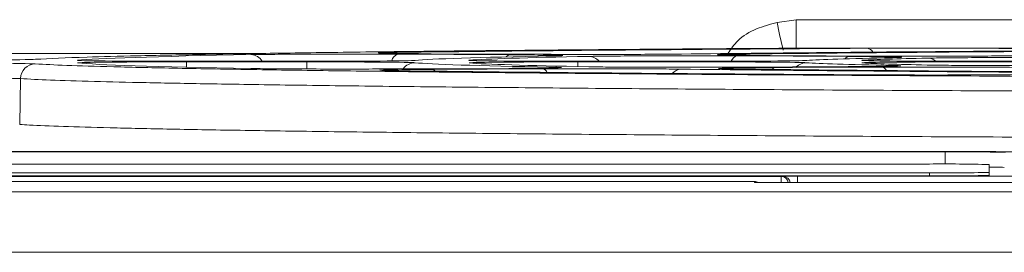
# Model space of a CAD drawing. Header units: millimetres. Extents: x 0 to 2100, y 0 to 1485.
# Tile 54 of 118: x 356 to 397, y 1285 to 1295. Entities that reach past the tile are written whole.
import ezdxf

# ---------------------------------------------------------------- set-up
doc = ezdxf.new("R2010")
doc.units = ezdxf.units.MM
doc.header["$LTSCALE"] = 5

msp = doc.modelspace()

# ---------------------------------------------------------------- linework, layer by layer
at = {"color": 7, "linetype": 'Continuous', "lineweight": 15}
for p, q in [((387.356, 1294.911), (388.16, 1295.023)), ((388.16, 1295.023), (388.16, 1293.838)), ((388.16, 1295.023), (400.623, 1295.023)), ((400.623, 1293.838), (388.16, 1293.838)), ((370.838, 1293.631), (370.825, 1293.632)), ((371.554, 1293.584), (376.221, 1293.56)), ((377.607, 1293.581), (372.937, 1293.605)), ((378.3, 1293.521), (377.989, 1293.511)), ((384.97, 1293.56), (384.96, 1293.561)), ((385.685, 1293.513), (390.357, 1293.489)), ((391.748, 1293.51), (387.072, 1293.534)), ((392.456, 1293.451), (392.175, 1293.441)), ((367.75, 1293.29), (362.732, 1293.29)), ((362.732, 1293.266), (367.75, 1293.266)), ((376.169, 1292.996), (371.554, 1292.973)), ((372.968, 1292.951), (377.579, 1292.975)), ((378.278, 1293.023), (378.278, 1293.023)), ((384.084, 1293.29), (379.053, 1293.29)), ((379.053, 1293.266), (384.084, 1293.266)), ((385.017, 1292.982), (385.008, 1292.982)), ((390.316, 1293.067), (385.683, 1293.044)), ((387.092, 1293.023), (391.722, 1293.046)), ((390.982, 1293.219), (390.974, 1293.22)), ((392.426, 1293.094), (392.421, 1293.094)), ((400.496, 1293.29), (395.432, 1293.29)), ((395.432, 1293.266), (400.496, 1293.266)), ((355.817, 1292.568), (355.784, 1290.658)), ((370.888, 1292.911), (370.877, 1292.911)), ((394.364, 1289.527), (354.988, 1289.527)), ((354.988, 1289.516), (394.364, 1289.516)), ((393.706, 1289.01), (308.706, 1289.01)), ((396.206, 1288.661), (396.206, 1288.988)), ((308.706, 1288.639), (393.706, 1288.639)), ((308.706, 1288.514), (393.706, 1288.514)), ((314.502, 1288.49), (387.53, 1288.49)), ((387.53, 1288.49), (387.605, 1288.502)), ((388.204, 1288.507), (397.947, 1288.507)), ((393.706, 1288.639), (393.706, 1288.514)), ((396.206, 1288.661), (396.206, 1288.536)), ((386.416, 1288.284), (314.807, 1288.284)), ((386.418, 1288.235), (386.416, 1288.284)), ((416.984, 1288.235), (386.418, 1288.235)), ((310.34, 1287.853), (493.062, 1287.853)), ((493.062, 1285.331), (310.34, 1285.331))]:
    msp.add_line(p, q, dxfattribs=at)
at = {"color": 8, "linetype": 'Continuous', "lineweight": 15}
for p, q in [((301.363, 1293.62), (366.052, 1293.62)), ((362.732, 1293.266), (362.732, 1293.045)), ((367.75, 1293.266), (367.75, 1292.977)), ((379.053, 1293.266), (379.053, 1293.071)), ((394.364, 1289.516), (394.364, 1289.009)), ((387.53, 1288.49), (387.53, 1288.235)), ((388.204, 1288.235), (388.204, 1288.507))]:
    msp.add_line(p, q, dxfattribs=at)
at = {"color": 8, "linetype": 'Continuous', "lineweight": 15, "flags": 128}
for points in [[(358.331, 1293.32), (358.322, 1293.322), (358.205, 1293.333)], [(374.668, 1293.32), (374.653, 1293.323), (374.536, 1293.334)], [(391.083, 1293.318), (391.056, 1293.324), (390.939, 1293.336)]]:
    msp.add_lwpolyline(points, dxfattribs=at)
at = {"color": 8, "linetype": 'Continuous', "lineweight": 15}
for centre, radius, start, end in [((408.705, 1299.096), 21.755, 191.0923, 194.2165), ((391.086, 1293.532), 0.301, 28.2109, 84.0431), ((365.41, 1293.009), 0.559, 30.2677, 88.4445), ((371.652, 1293.234), 0.364, 105.5632, 168.6582), ((376.24, 1293.342), 0.219, 94.7649, 143.7958), ((379.506, 1292.942), 0.553, 38.9969, 89.0777), ((385.746, 1293.21), 0.309, 101.3603, 164.5702), ((390.376, 1293.267), 0.223, 94.9393, 145.5198), ((393.617, 1292.865), 0.558, 50.0798, 89.4806), ((372.27, 1292.607), 0.622, 90.0795, 143.9162), ((377.543, 1292.716), 0.261, 25.4166, 81.9293), ((383.365, 1292.481), 0.483, 92.1814, 141.3601), ((387.077, 1292.812), 0.212, 40.8322, 85.6949), ((388.591, 1292.611), 0.62, 90.1117, 134.0566), ((391.686, 1292.789), 0.259, 26.2565, 82.0468), ((372.952, 1292.74), 0.212, 40.5409, 85.6664), ((387.53, 1288.19), 0.3, 8.648, 89.9346), ((387.605, 1288.202), 0.3, 6.2435, 89.9336)]:
    msp.add_arc(centre, radius, start, end, dxfattribs=at)
at = {"color": 7, "linetype": 'Continuous', "lineweight": 15}
for centre, radius, start, end in [((356.44, 1292.559), 0.623, 90.3534, 179.2031), ((395.301, 1182.071), 107.46, 88.50021, 90.49983), ((394.988, 1217.879), 71.64, 88.50021, 90.49983), ((394.331, 1217.373), 71.64, 88.50021, 90.49983), ((396.268, 1277.97), 10.913, 87.046, 90.3286), ((394.331, 1360.276), 71.64, 269.50017, 271.49979), ((394.331, 1360.151), 71.64, 269.50017, 271.49979)]:
    msp.add_arc(centre, radius, start, end, dxfattribs=at)
for centre, major_axis, ratio, start_param, end_param in [((434.989, 1293.278), (77.04, 0), 0.008727, 2.176644, 2.538989), ((393.718, 1293.798), (4.567, 0), 0.008727, 0.523203, 2.176644), ((350.813, 1293.381), (5.681, 0), 0.008727, 4.712389, 6.143605), ((434.989, 1293.278), (77.04, 0), 0.008727, 2.697385, 3.06006), ((434.989, 1293.278), (62.96, 0), 0.008727, 2.702917, 3.05306), ((434.989, 1293.278), (60.79, 0), 0.008727, 2.72028, 3.036295), ((434.989, 1293.278), (62.96, 0), 0.008727, 2.182209, 2.531829), ((434.989, 1293.278), (60.79, 0), 0.008727, 2.200417, 2.515989), ((434.989, 1293.278), (46.71, 0), 0.008727, 2.730237, 3.025024), ((434.989, 1293.278), (44.54, 0), 0.008727, 2.761843, 2.993057), ((350.813, 1293.175), (5.678, 0), 0.008727, 0.139279, 1.570796), ((362.732, 1293.33), (4.542, 0), 0.008727, 3.217296, 4.712389), ((434.989, 1293.278), (77.04, 0), 0.008727, 3.224037, 3.585732), ((362.732, 1293.226), (4.537, 0), 0.008727, 1.570796, 2.729425), ((367.75, 1293.33), (4.542, 0), 0.008727, 4.712389, 6.194653), ((367.75, 1293.226), (4.537, 0), 0.008727, 0.087621, 1.570796), ((434.989, 1293.278), (62.96, 0), 0.008727, 3.229214, 3.57863), ((379.053, 1293.33), (4.542, 0), 0.008727, 3.219, 4.712389), ((434.989, 1293.278), (60.79, 0), 0.008727, 3.2478, 3.562723), ((379.053, 1293.226), (4.537, 0), 0.008727, 1.570796, 2.75427), ((434.989, 1293.278), (62.96, 0), 0.008727, 3.750577, 4.100451), ((384.084, 1293.33), (4.542, 0), 0.008727, 4.712389, 6.166617), ((384.084, 1293.226), (4.537, 0), 0.008727, 0.11566, 1.570796), ((434.989, 1293.278), (60.79, 0), 0.008727, 3.768007, 4.083307), ((434.989, 1293.278), (46.71, 0), 0.008727, 3.257253, 3.55118), ((395.432, 1293.33), (4.542, 0), 0.008727, 3.21811, 4.712389), ((434.989, 1293.278), (44.54, 0), 0.008727, 3.291033, 3.520951), ((395.432, 1293.226), (4.537, 0), 0.008727, 1.570796, 2.793718), ((434.989, 1293.278), (77.04, 0), 0.008727, 3.745103, 4.107062), ((393.718, 1292.758), (4.512, 0), 0.008727, 4.107062, 5.75919), ((388.204, 1288.502), (0.6, 0), 0.008727, 1.570796, 3.089233), ((386.416, 1287.984), (0.207, 0.219), 0.991299, 0.171815, 0.763583)]:
    msp.add_ellipse(centre, major_axis=major_axis, ratio=ratio, start_param=start_param, end_param=end_param, dxfattribs=at)
at = {"color": 8, "linetype": 'Continuous', "lineweight": 15}
for centre, major_axis, start_param, end_param in [((362.732, 1293.226), (4.537, 0), 2.729425, 3.224037), ((362.732, 1293.33), (4.542, 0), 3.06006, 3.217296), ((379.053, 1293.226), (4.537, 0), 2.75427, 3.2478), ((379.053, 1293.33), (4.542, 0), 3.036295, 3.219), ((395.432, 1293.226), (4.537, 0), 2.793718, 3.291033), ((395.432, 1293.33), (4.542, 0), 2.993057, 3.21811)]:
    msp.add_ellipse(centre, major_axis=major_axis, ratio=0.008727, start_param=start_param, end_param=end_param, dxfattribs=at)
at = {"color": 7, "linetype": 'Continuous', "lineweight": 15}
for points, knots in [([(385.307, 1293.62), (385.434, 1293.804), (385.738, 1294.245), (386.483, 1294.673), (387.068, 1294.832), (387.356, 1294.911)], [0, 0, 0, 0, 0.267888, 0.63998, 1, 1, 1, 1]), ([(387.737, 1293.834), (386.076, 1293.823), (382.753, 1293.8), (378.138, 1293.762), (373.833, 1293.72), (369.88, 1293.675), (366.349, 1293.626), (363.236, 1293.575), (360.622, 1293.521), (358.077, 1293.454), (357.059, 1293.405), (356.439, 1293.374)], [0, 0, 0, 0, 0.100376, 0.200753, 0.303791, 0.40683, 0.51166, 0.616491, 0.724367, 0.832243, 1, 1, 1, 1]), ([(388.16, 1293.838), (388.097, 1293.837), (387.987, 1293.836), (387.812, 1293.834), (387.737, 1293.834)], [0, 0, 0, 0, 0.573486, 1, 1, 1, 1]), ([(365.426, 1293.567), (365.649, 1293.571), (366.122, 1293.578), (367.286, 1293.585), (368.694, 1293.589), (370.205, 1293.589), (371.104, 1293.586), (371.554, 1293.584)], [0, 0, 0, 0, 0.182833, 0.386781, 0.590915, 0.795467, 1, 1, 1, 1]), ([(372.937, 1293.605), (372.578, 1293.607), (371.82, 1293.612), (371.064, 1293.622), (370.907, 1293.629), (370.838, 1293.632)], [0, 0, 0, 0, 0.335292, 0.709558, 1, 1, 1, 1]), ([(376.221, 1293.56), (376.389, 1293.559), (376.972, 1293.556), (377.736, 1293.548), (378.252, 1293.541), (378.284, 1293.536), (378.284, 1293.536)], [0, 0, 0, 0, 0.16697, 0.579437, 0.992315, 1, 1, 1, 1]), ([(383.375, 1293.592), (383.255, 1293.591), (382.84, 1293.586), (381.88, 1293.58), (380.468, 1293.576), (378.957, 1293.576), (378.057, 1293.58), (377.607, 1293.581)], [0, 0, 0, 0, 0.091333, 0.318314, 0.545386, 0.772699, 1, 1, 1, 1]), ([(378.324, 1293.521), (378.326, 1293.521), (378.328, 1293.521), (378.309, 1293.52), (378.3, 1293.52)], [0, 0, 0, 0, 0.503585, 1, 1, 1, 1]), ([(379.515, 1293.495), (379.749, 1293.499), (380.225, 1293.506), (381.418, 1293.514), (382.825, 1293.518), (384.336, 1293.518), (385.235, 1293.514), (385.685, 1293.513)], [0, 0, 0, 0, 0.193925, 0.395082, 0.596443, 0.798231, 1, 1, 1, 1]), ([(387.072, 1293.534), (386.688, 1293.536), (385.905, 1293.541), (385.164, 1293.551), (385.028, 1293.558), (384.97, 1293.562)], [0, 0, 0, 0, 0.355534, 0.724427, 1, 1, 1, 1]), ([(385.059, 1293.577), (385.061, 1293.577), (385.119, 1293.582), (385.42, 1293.585), (385.712, 1293.589)], [0, 0, 0, 0, 0.028553, 1, 1, 1, 1]), ([(390.357, 1293.489), (390.492, 1293.488), (391.043, 1293.485), (391.805, 1293.478), (392.345, 1293.47), (392.391, 1293.466), (392.392, 1293.466)], [0, 0, 0, 0, 0.13788, 0.563994, 0.990497, 1, 1, 1, 1]), ([(397.445, 1293.52), (397.347, 1293.519), (396.946, 1293.515), (396.02, 1293.509), (394.608, 1293.505), (393.097, 1293.505), (392.198, 1293.508), (391.748, 1293.51)], [0, 0, 0, 0, 0.074175, 0.305459, 0.536823, 0.768417, 1, 1, 1, 1]), ([(392.461, 1293.45), (392.463, 1293.45), (392.466, 1293.45), (392.457, 1293.45), (392.456, 1293.45)], [0, 0, 0, 0, 0.885794, 1, 1, 1, 1]), ([(393.622, 1293.422), (393.872, 1293.426), (394.352, 1293.434), (395.595, 1293.443), (397.002, 1293.447), (398.514, 1293.447), (399.413, 1293.443), (399.863, 1293.441)], [0, 0, 0, 0, 0.213258, 0.409549, 0.606074, 0.803047, 1, 1, 1, 1]), ([(356.436, 1293.182), (356.831, 1293.161), (357.62, 1293.12), (359.629, 1293.059), (362.261, 1292.999), (365.445, 1292.943), (369.037, 1292.892), (372.974, 1292.845), (377.395, 1292.801), (382.232, 1292.76), (387.396, 1292.723), (392.891, 1292.69), (398.742, 1292.661), (404.853, 1292.637), (411.12, 1292.617), (417.553, 1292.602), (424.173, 1292.591), (430.872, 1292.586), (437.535, 1292.585), (444.181, 1292.59), (450.826, 1292.599), (457.356, 1292.613), (463.664, 1292.632), (469.773, 1292.655), (475.691, 1292.683), (481.317, 1292.715), (486.559, 1292.751), (491.443, 1292.791), (495.97, 1292.834), (500.056, 1292.881), (503.64, 1292.93), (506.751, 1292.981), (509.364, 1293.035), (511.906, 1293.102), (512.922, 1293.152), (513.541, 1293.182)], [0, 0, 0, 0, 0.031614, 0.063228, 0.095941, 0.128655, 0.157694, 0.186734, 0.216617, 0.246501, 0.275538, 0.304576, 0.334457, 0.364338, 0.393375, 0.422411, 0.452291, 0.482171, 0.51121, 0.540249, 0.570132, 0.600015, 0.629051, 0.658087, 0.687967, 0.717846, 0.746886, 0.775926, 0.80581, 0.835694, 0.864732, 0.89377, 0.923651, 0.953532, 1, 1, 1, 1]), ([(371.554, 1292.973), (371.155, 1292.971), (370.31, 1292.968), (368.856, 1292.967), (367.431, 1292.971), (366.188, 1292.978), (365.678, 1292.986), (365.423, 1292.99)], [0, 0, 0, 0, 0.182552, 0.386698, 0.590958, 0.795485, 1, 1, 1, 1]), ([(378.278, 1293.025), (378.225, 1293.021), (378.102, 1293.014), (377.366, 1293.004), (376.568, 1292.999), (376.169, 1292.996)], [0, 0, 0, 0, 0.2708936, 0.6354585, 1, 1, 1, 1]), ([(377.579, 1292.975), (377.755, 1292.976), (378.364, 1292.978), (379.543, 1292.981), (381.018, 1292.979), (382.384, 1292.973), (383.026, 1292.967), (383.347, 1292.964)], [0, 0, 0, 0, 0.092164, 0.318829, 0.545637, 0.772827, 1, 1, 1, 1]), ([(385.683, 1293.044), (385.252, 1293.042), (384.374, 1293.039), (382.884, 1293.039), (381.469, 1293.042), (380.245, 1293.05), (379.755, 1293.058), (379.51, 1293.061)], [0, 0, 0, 0, 0.193711, 0.395053, 0.596522, 0.798267, 1, 1, 1, 1]), ([(385.741, 1292.967), (385.48, 1292.971), (385.094, 1292.976), (385.036, 1292.982), (385.017, 1292.984)], [0, 0, 0, 0, 0.67664, 1, 1, 1, 1]), ([(385.167, 1293.002), (385.18, 1293.002), (385.282, 1293.007), (385.915, 1293.015), (386.7, 1293.02), (387.092, 1293.023)], [0, 0, 0, 0, 0.063422, 0.531729, 1, 1, 1, 1]), ([(392.421, 1293.096), (392.369, 1293.093), (392.246, 1293.085), (391.512, 1293.075), (390.715, 1293.07), (390.316, 1293.067)], [0, 0, 0, 0, 0.26717, 0.633596, 1, 1, 1, 1]), ([(391.722, 1293.046), (391.862, 1293.047), (392.433, 1293.049), (393.564, 1293.052), (395.043, 1293.051), (396.427, 1293.045), (397.088, 1293.039), (397.419, 1293.036)], [0, 0, 0, 0, 0.075132, 0.306077, 0.537143, 0.76858, 1, 1, 1, 1]), ([(399.86, 1293.115), (399.37, 1293.114), (398.429, 1293.11), (396.876, 1293.11), (395.482, 1293.115), (394.296, 1293.123), (393.843, 1293.13), (393.616, 1293.134)], [0, 0, 0, 0, 0.213155, 0.409611, 0.606217, 0.803115, 1, 1, 1, 1]), ([(355.817, 1292.568), (355.728, 1292.572), (355.519, 1292.581), (354.656, 1292.594), (353.315, 1292.605), (351.949, 1292.61), (351.099, 1292.61), (350.813, 1292.61)], [0, 0, 0, 0, 0.174853, 0.410345, 0.645835, 0.881314, 1, 1, 1, 1]), ([(514.16, 1292.568), (513.537, 1292.538), (512.524, 1292.488), (510.013, 1292.423), (507.427, 1292.369), (504.283, 1292.317), (500.643, 1292.267), (496.57, 1292.221), (492.069, 1292.178), (487.115, 1292.138), (481.786, 1292.102), (476.175, 1292.07), (470.279, 1292.042), (464.072, 1292.018), (457.655, 1291.999), (451.139, 1291.985), (444.51, 1291.976), (437.749, 1291.971), (430.968, 1291.972), (424.281, 1291.977), (417.668, 1291.987), (411.115, 1292.002), (404.735, 1292.022), (398.631, 1292.047), (392.779, 1292.075), (387.173, 1292.108), (381.912, 1292.145), (377.079, 1292.186), (372.647, 1292.229), (368.621, 1292.276), (365.688, 1292.318), (363.156, 1292.359), (360.981, 1292.4), (358.762, 1292.453), (356.948, 1292.509), (356.195, 1292.548), (355.817, 1292.568)], [0, 0, 0, 0, 0.046468, 0.075505, 0.104542, 0.134423, 0.164304, 0.193344, 0.222383, 0.252267, 0.28215, 0.311186, 0.340222, 0.370101, 0.39998, 0.429019, 0.458058, 0.48794, 0.517822, 0.546859, 0.575895, 0.605774, 0.635654, 0.664691, 0.693728, 0.723609, 0.75349, 0.782529, 0.811568, 0.841451, 0.871334, 0.884961, 0.912231, 0.939668, 0.969721, 1, 1, 1, 1]), ([(371.558, 1292.897), (371.323, 1292.9), (370.962, 1292.905), (370.907, 1292.911), (370.888, 1292.913)], [0, 0, 0, 0, 0.65037, 1, 1, 1, 1]), ([(371.043, 1292.931), (371.055, 1292.931), (371.158, 1292.936), (371.79, 1292.944), (372.575, 1292.949), (372.968, 1292.951)], [0, 0, 0, 0, 0.063443, 0.531738, 1, 1, 1, 1]), ([(355.784, 1290.658), (355.916, 1290.65), (356.377, 1290.623), (357.523, 1290.577), (359.483, 1290.52), (362.011, 1290.464), (365.064, 1290.41), (368.584, 1290.36), (372.566, 1290.312), (377.035, 1290.267), (381.921, 1290.225), (387.138, 1290.187), (392.687, 1290.154), (398.593, 1290.124), (404.761, 1290.099), (411.085, 1290.079), (417.575, 1290.064), (424.253, 1290.053), (431.008, 1290.047), (437.727, 1290.047), (444.427, 1290.052), (451.124, 1290.061), (457.705, 1290.076), (464.061, 1290.095), (470.215, 1290.119), (476.176, 1290.148), (481.84, 1290.181), (487.116, 1290.218), (492.032, 1290.258), (496.585, 1290.303), (500.694, 1290.351), (504.296, 1290.401), (507.42, 1290.454), (510.041, 1290.509), (512.569, 1290.577), (513.581, 1290.627), (514.193, 1290.658)], [0, 0, 0, 0, 0.011583, 0.040617, 0.069652, 0.099529, 0.129407, 0.158447, 0.187486, 0.21737, 0.247253, 0.27629, 0.305327, 0.335207, 0.365088, 0.394124, 0.423161, 0.453041, 0.482921, 0.511959, 0.540998, 0.57088, 0.600762, 0.629798, 0.658834, 0.688713, 0.718592, 0.747632, 0.776672, 0.806555, 0.836438, 0.865476, 0.894513, 0.924394, 0.954275, 1, 1, 1, 1])]:
    msp.add_open_spline(points, degree=3, knots=knots, dxfattribs=at)
at = {"color": 8, "linetype": 'Continuous', "lineweight": 15}
for points, knots in [([(370.838, 1293.632), (370.809, 1293.633), (370.651, 1293.638), (370.825, 1293.648), (371.287, 1293.656), (371.519, 1293.659)], [0, 0, 0, 0, 0.100668, 0.550349, 1, 1, 1, 1]), ([(378.284, 1293.536), (378.383, 1293.532), (378.503, 1293.527), (378.33, 1293.522), (378.3, 1293.521)], [0, 0, 0, 0, 0.824678, 1, 1, 1, 1]), ([(384.97, 1293.562), (384.939, 1293.563), (384.788, 1293.568), (384.939, 1293.573), (385.059, 1293.577)], [0, 0, 0, 0, 0.206677, 1, 1, 1, 1]), ([(392.392, 1293.466), (392.504, 1293.462), (392.639, 1293.457), (392.483, 1293.452), (392.456, 1293.451)], [0, 0, 0, 0, 0.828478, 1, 1, 1, 1]), ([(377.946, 1293.045), (378.02, 1293.044), (378.278, 1293.038), (378.45, 1293.031), (378.307, 1293.026), (378.278, 1293.025)], [0, 0, 0, 0, 0.242093, 0.845481, 1, 1, 1, 1]), ([(385.017, 1292.984), (384.965, 1292.986), (384.83, 1292.992), (385.039, 1292.998), (385.167, 1293.002)], [0, 0, 0, 0, 0.383879, 1, 1, 1, 1]), ([(392.142, 1293.116), (392.198, 1293.114), (392.43, 1293.109), (392.597, 1293.102), (392.451, 1293.097), (392.421, 1293.096)], [0, 0, 0, 0, 0.20105, 0.830106, 1, 1, 1, 1]), ([(370.888, 1292.913), (370.839, 1292.915), (370.706, 1292.921), (370.913, 1292.927), (371.043, 1292.931)], [0, 0, 0, 0, 0.374434, 1, 1, 1, 1])]:
    msp.add_open_spline(points, degree=3, knots=knots, dxfattribs=at)

doc.saveas('drawing.dxf')
